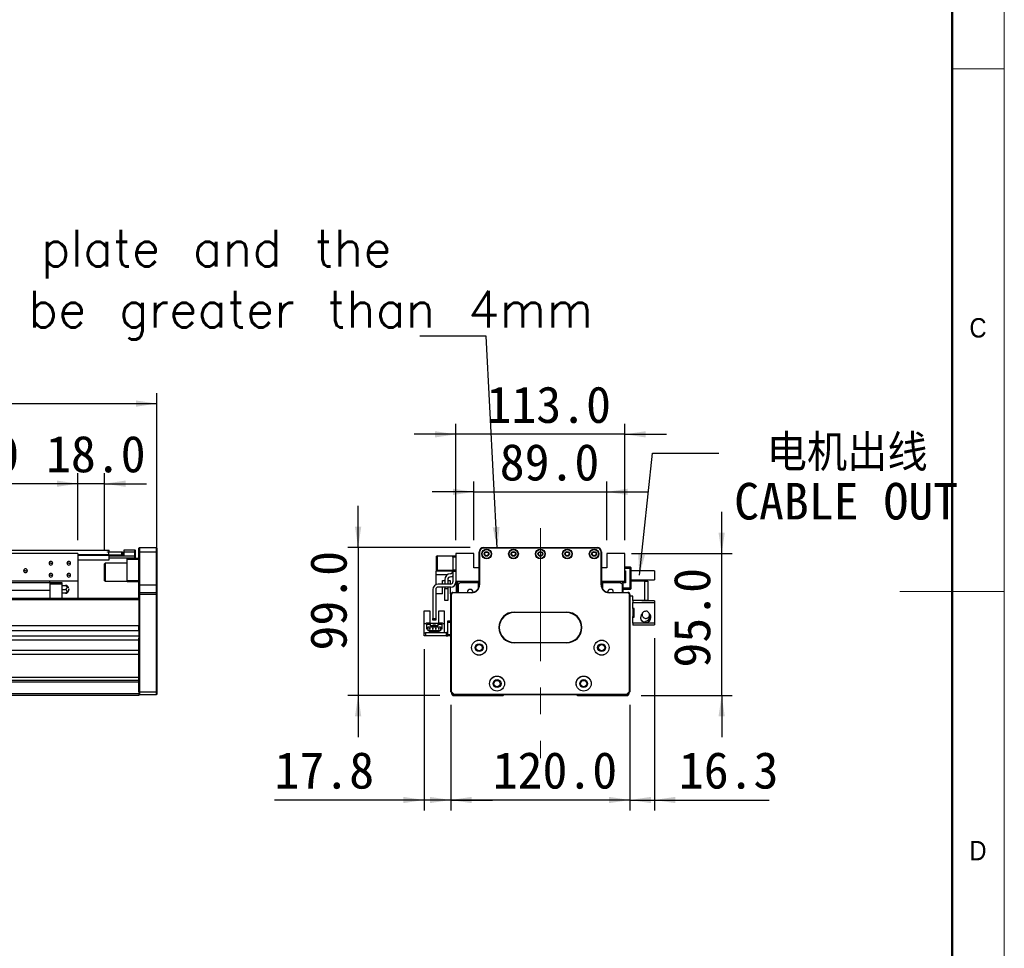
# Model space of a CAD drawing. Header units: millimetres. Extents: x 35 to 2924, y 35 to 2044.
# Tile 7 of 8: x 2246 to 2905, y 801 to 1422. Entities that reach past the tile are written whole.
import ezdxf

# ---------------------------------------------------------------- set-up
doc = ezdxf.new("R2010")
doc.units = ezdxf.units.MM
doc.header["$LTSCALE"] = 7
doc.linetypes.add('CENTERX2', pattern=[20.32, 12.7, -2.54, 2.54, -2.54])
doc.layers.add('DIMNS', color=7, linetype='Continuous')
doc.styles.add('SLDTEXTSTYLE1', font='Gothic.ttf', dxfattribs={"width": 0.913})
doc.styles.add('SLDTEXTSTYLE10', font='txt', dxfattribs={"bigfont": 'bigfont'})
doc.styles.add('SLDTEXTSTYLE9', font='txt')
doc.dimstyles.new('SLDDIMSTYLE0', dxfattribs={"dimtxt": 24.5, "dimasz": 14, "dimexe": 0, "dimexo": 0.0625, "dimgap": 6.125, "dimtad": 2, "dimdec": 1, "dimrnd": 1e-09, "dimzin": 4, "dimdsep": 46, "dimtxsty": 'SLDTEXTSTYLE9', "dimsah": 1, "dimcen": 0.09, "dimadec": 0, "dimazin": 1, "dimtfac": 1, "dimtdec": 1, "dimtofl": 0, "dimtmove": 0, "dimatfit": 3, "dimfxl": 0, "dimfrac": 2, "dimtolj": 1, "dimtzin": 12, "dimarcsym": 0})
doc.dimstyles.new('SLDDIMSTYLE1', dxfattribs={"dimtxt": 24.5, "dimasz": 14, "dimexe": 0, "dimexo": 0.0625, "dimgap": 6.125, "dimtad": 2, "dimdec": 1, "dimrnd": 1e-09, "dimzin": 4, "dimdsep": 46, "dimtxsty": 'SLDTEXTSTYLE9', "dimsah": 1, "dimcen": 0.09, "dimadec": 0, "dimazin": 1, "dimtfac": 1, "dimtdec": 1, "dimtmove": 0, "dimatfit": 0, "dimfxl": 0, "dimfrac": 2, "dimtolj": 1, "dimtzin": 12, "dimarcsym": 0})
doc.dimstyles.new('SLDDIMSTYLE2', dxfattribs={"dimtxt": 0.18, "dimasz": 14, "dimexe": 0, "dimexo": 0.0625, "dimgap": 0, "dimtad": 0, "dimtih": 1, "dimtoh": 1, "dimdec": 0, "dimrnd": 1e-09, "dimzin": 0, "dimdsep": 46, "dimtxsty": 'Standard', "dimsah": 1, "dimcen": 0.09, "dimadec": 0, "dimazin": 0, "dimtfac": 14, "dimtdec": 0, "dimtofl": 0, "dimtmove": 0, "dimatfit": 3, "dimfxl": 0, "dimfrac": 2, "dimtolj": 1, "dimtzin": 0, "dimarcsym": 0})
doc.dimstyles.new('SLDDIMSTYLE3', dxfattribs={"dimtxt": 24.5, "dimasz": 14, "dimexe": 0, "dimexo": 0.0625, "dimgap": 6.125, "dimtad": 2, "dimdec": 1, "dimrnd": 1e-09, "dimzin": 12, "dimdsep": 46, "dimtxsty": 'SLDTEXTSTYLE9', "dimsah": 1, "dimcen": 0.09, "dimadec": 0, "dimazin": 3, "dimtfac": 1, "dimtdec": 1, "dimtmove": 0, "dimatfit": 0, "dimfxl": 0, "dimfrac": 2, "dimtolj": 1, "dimtzin": 12, "dimarcsym": 0})

# ---------------------------------------------------------------- blocks, each defined once
blk = doc.blocks.new('_D')
at = {"layer": 'DIMNS'}
for p, q in [((241.69, 1046.32), (241.69, 1172.31)), ((2337.69, 1046.32), (2337.69, 1172.31)), ((241.69, 1165.31), (2337.69, 1165.31))]:
    blk.add_line(p, q, dxfattribs=at)
for points in [[(241.69, 1165.31), (255.69, 1163.21), (255.69, 1167.41)], [(2337.69, 1165.31), (2323.69, 1167.41), (2323.69, 1163.21)]]:
    blk.add_solid(points, dxfattribs=at)
at = {"layer": 'DIMNS', "insert": (1243.67, 1197.45), "char_height": 24.5, "attachment_point": 1, "style": 'SLDTEXTSTYLE9'}
blk.add_mtext('2096.0', dxfattribs=at)
blk = doc.blocks.new('_D_3')
at = {"layer": 'DIMNS'}
for p, q in [((2094.69, 1073.82), (2094.69, 1118.68)), ((2284.69, 1073.82), (2284.69, 1118.68)), ((2284.69, 1111.68), (2094.69, 1111.68))]:
    blk.add_line(p, q, dxfattribs=at)
for points in [[(2094.69, 1111.68), (2108.69, 1109.58), (2108.69, 1113.78)], [(2284.69, 1111.68), (2270.69, 1113.78), (2270.69, 1109.58)]]:
    blk.add_solid(points, dxfattribs=at)
at = {"layer": 'DIMNS', "insert": (2162.09, 1143.83), "char_height": 24.5, "attachment_point": 1, "style": 'SLDTEXTSTYLE9'}
blk.add_mtext('190.0', dxfattribs=at)
blk = doc.blocks.new('_D_5')
at = {"layer": 'DIMNS'}
for p, q in [((2284.69, 1073.82), (2284.69, 1118.68)), ((2302.69, 1067.02), (2302.69, 1118.68)), ((2284.69, 1111.68), (2256.69, 1111.68)), ((2302.69, 1111.68), (2284.69, 1111.68)), ((2302.69, 1111.68), (2330.69, 1111.68))]:
    blk.add_line(p, q, dxfattribs=at)
for points in [[(2284.69, 1111.68), (2270.69, 1113.78), (2270.69, 1109.58)], [(2302.69, 1111.68), (2316.69, 1109.58), (2316.69, 1113.78)]]:
    blk.add_solid(points, dxfattribs=at)
at = {"layer": 'DIMNS', "insert": (2263.45, 1143.83), "char_height": 24.5, "attachment_point": 1, "style": 'SLDTEXTSTYLE9'}
blk.add_mtext('18.0', dxfattribs=at)
blk = doc.blocks.new('_D_6')
at = {"layer": 'DIMNS'}
for p, q in [((2534.4, 963.54), (2534.4, 892.93)), ((2654.4, 963.54), (2654.4, 892.93)), ((2534.4, 899.93), (2506.4, 899.93)), ((2654.4, 899.93), (2534.4, 899.93)), ((2654.4, 899.93), (2682.4, 899.93))]:
    blk.add_line(p, q, dxfattribs=at)
for points in [[(2534.4, 899.93), (2520.4, 902.03), (2520.4, 897.83)], [(2654.4, 899.93), (2668.4, 897.83), (2668.4, 902.03)]]:
    blk.add_solid(points, dxfattribs=at)
at = {"layer": 'DIMNS', "insert": (2562.5, 932.08), "char_height": 24.5, "attachment_point": 1, "style": 'SLDTEXTSTYLE9'}
blk.add_mtext('120.0', dxfattribs=at)
blk = doc.blocks.new('_D_7')
at = {"layer": 'DIMNS'}
for p, q in [((2516.6, 1000.89), (2516.6, 892.93)), ((2534.4, 963.54), (2534.4, 892.93)), ((2516.6, 899.93), (2416.44, 899.93)), ((2534.4, 899.93), (2516.6, 899.93)), ((2534.4, 899.93), (2562.4, 899.93))]:
    blk.add_line(p, q, dxfattribs=at)
for points in [[(2516.6, 899.93), (2502.6, 902.03), (2502.6, 897.83)], [(2534.4, 899.93), (2548.4, 897.83), (2548.4, 902.03)]]:
    blk.add_solid(points, dxfattribs=at)
at = {"layer": 'DIMNS', "insert": (2416.44, 932.08), "char_height": 24.5, "attachment_point": 1, "style": 'SLDTEXTSTYLE9'}
blk.add_mtext('17.8', dxfattribs=at)
blk = doc.blocks.new('_D_8')
at = {"layer": 'DIMNS'}
for p, q in [((2472.39, 1068.93), (2472.39, 1096.93)), ((2547.51, 1068.93), (2465.39, 1068.93)), ((2472.39, 1068.93), (2472.39, 969.93)), ((2527.01, 969.93), (2465.39, 969.93)), ((2472.39, 969.93), (2472.39, 941.93))]:
    blk.add_line(p, q, dxfattribs=at)
for points in [[(2472.39, 1068.93), (2474.49, 1082.93), (2470.29, 1082.93)], [(2472.39, 969.93), (2470.29, 955.93), (2474.49, 955.93)]]:
    blk.add_solid(points, dxfattribs=at)
at = {"layer": 'DIMNS', "insert": (2440.24, 1000), "char_height": 24.5, "attachment_point": 1, "rotation": 90, "style": 'SLDTEXTSTYLE9'}
blk.add_mtext('99.0', dxfattribs=at)
blk = doc.blocks.new('_D_9')
at = {"layer": 'DIMNS'}
for p, q in [((2549.9, 1073.82), (2549.9, 1113.21)), ((2638.9, 1073.82), (2638.9, 1113.21)), ((2549.9, 1106.21), (2521.9, 1106.21)), ((2549.9, 1106.21), (2638.9, 1106.21)), ((2638.9, 1106.21), (2666.9, 1106.21))]:
    blk.add_line(p, q, dxfattribs=at)
for points in [[(2549.9, 1106.21), (2535.9, 1108.31), (2535.9, 1104.11)], [(2638.9, 1106.21), (2652.9, 1104.11), (2652.9, 1108.31)]]:
    blk.add_solid(points, dxfattribs=at)
at = {"layer": 'DIMNS', "insert": (2567.19, 1138.35), "char_height": 24.5, "attachment_point": 1, "style": 'SLDTEXTSTYLE9'}
blk.add_mtext('89.0', dxfattribs=at)
blk = doc.blocks.new('_D_10')
at = {"layer": 'DIMNS'}
for p, q in [((2537.9, 1073.82), (2537.9, 1151.74)), ((2650.9, 1073.82), (2650.9, 1151.74)), ((2537.9, 1144.74), (2509.9, 1144.74)), ((2650.9, 1144.74), (2537.9, 1144.74)), ((2650.9, 1144.74), (2678.9, 1144.74))]:
    blk.add_line(p, q, dxfattribs=at)
for points in [[(2537.9, 1144.74), (2523.9, 1146.84), (2523.9, 1142.64)], [(2650.9, 1144.74), (2664.9, 1142.64), (2664.9, 1146.84)]]:
    blk.add_solid(points, dxfattribs=at)
at = {"layer": 'DIMNS', "insert": (2558.34, 1176.89), "char_height": 24.5, "attachment_point": 1, "style": 'SLDTEXTSTYLE9'}
blk.add_mtext('113.0', dxfattribs=at)
blk = doc.blocks.new('_D_11')
at = {"layer": 'DIMNS'}
for p, q in [((2715.79, 1064.93), (2715.79, 1092.93)), ((2655.39, 1064.93), (2722.79, 1064.93)), ((2715.79, 969.93), (2715.79, 1064.93)), ((2661.79, 969.93), (2722.79, 969.93)), ((2715.79, 969.93), (2715.79, 941.93))]:
    blk.add_line(p, q, dxfattribs=at)
for points in [[(2715.79, 1064.93), (2717.89, 1078.93), (2713.69, 1078.93)], [(2715.79, 969.93), (2713.69, 955.93), (2717.89, 955.93)]]:
    blk.add_solid(points, dxfattribs=at)
at = {"layer": 'DIMNS', "insert": (2683.64, 988.59), "char_height": 24.5, "attachment_point": 1, "rotation": 90, "style": 'SLDTEXTSTYLE9'}
blk.add_mtext('95.0', dxfattribs=at)
blk = doc.blocks.new('_D_12')
at = {"layer": 'DIMNS'}
for p, q in [((2670.7, 1008.34), (2670.7, 892.93)), ((2654.4, 963.54), (2654.4, 892.93)), ((2654.4, 899.93), (2626.4, 899.93)), ((2654.4, 899.93), (2670.7, 899.93)), ((2670.7, 899.93), (2747.48, 899.93))]:
    blk.add_line(p, q, dxfattribs=at)
for points in [[(2654.4, 899.93), (2640.4, 902.03), (2640.4, 897.83)], [(2670.7, 899.93), (2684.7, 897.83), (2684.7, 902.03)]]:
    blk.add_solid(points, dxfattribs=at)
at = {"layer": 'DIMNS', "insert": (2687.12, 932.08), "char_height": 24.5, "attachment_point": 1, "style": 'SLDTEXTSTYLE9'}
blk.add_mtext('16.3', dxfattribs=at)
blk = doc.blocks.new('SW_NOTE_4')
at = {"layer": 'DIMNS', "color": 0, "char_height": 24.5, "attachment_point": 2}
for s, insert, style in [('电机出线', (85.85, 12.47), 'SLDTEXTSTYLE10'), ('CABLE OUT', (85.15, -19.92), 'SLDTEXTSTYLE9')]:
    blk.add_mtext(s, dxfattribs=dict(at, insert=insert, style=style))
blk = doc.blocks.new('SW_NOTE_5')
at = {"layer": 'DIMNS', "color": 0, "insert": (-807, 71.18), "char_height": 24.5, "attachment_point": 1, "style": 'SLDTEXTSTYLE10'}
blk.add_mtext('The distance between the load plate and the \\Psteel belt protection belt shall be greater than 4mm', dxfattribs=at)

msp = doc.modelspace()

# ---------------------------------------------------------------- linework, layer by layer
at = {"color": 7, "linetype": 'Continuous', "lineweight": 18}
for p, q in [((2905, 35), (2905, 2044)), ((2870, 2009), (2870, 70)), ((2870, 1389.5), (2905, 1389.5)), ((2905, 1039.5), (2835, 1039.5))]:
    msp.add_line(p, q, dxfattribs=at)
at = {"color": 7, "linetype": 'Continuous', "lineweight": 50}
msp.add_line((2870, 2009), (2870, 70), dxfattribs=at)
at = {"color": 7, "linetype": 'Continuous', "lineweight": 25}
for p, q in [((2325.99, 1068.93), (2325.69, 1068.63)), ((2325.69, 1065.93), (2325.69, 1068.63)), ((2325.99, 1068.93), (2325.99, 1065.93)), ((2325.99, 1068.93), (2337.39, 1068.93)), ((2337.39, 1065.93), (2337.39, 1068.93)), ((2337.39, 1068.93), (2337.69, 1068.63)), ((2337.69, 1068.63), (2337.69, 1065.93)), ((2556.4, 1068.93), (2556.4, 1068.63)), ((2556.4, 1068.93), (2632.4, 1068.93)), ((2632.4, 1068.63), (2556.4, 1068.63)), ((2632.4, 1068.93), (2632.4, 1068.63)), ((274.69, 1067.28), (2305.69, 1067.28)), ((2284.69, 1064.93), (2094.69, 1064.93)), ((2284.69, 1064.93), (2284.69, 1046.43)), ((2304.69, 1065.94), (2304.69, 1066.13)), ((2304.69, 1066.13), (2305.19, 1066.13)), ((2305.19, 1066.13), (2305.19, 1064.13)), ((2305.19, 1066.13), (2314.19, 1066.13)), ((2305.19, 1064.13), (2314.19, 1064.13)), ((2305.49, 1063.63), (2305.49, 1063.64)), ((2305.49, 1063.63), (2305.49, 1063.43)), ((2315.69, 1063.63), (2305.49, 1063.63)), ((2305.49, 1063.63), (2305.49, 1063.63)), ((2305.49, 1063.43), (2305.49, 1062.64)), ((2305.49, 1063.43), (2322.89, 1063.43)), ((2305.69, 1066.13), (2305.69, 1067.28)), ((2305.69, 1063.78), (2305.69, 1064.28)), ((2305.69, 1063.93), (2315.69, 1063.93)), ((2305.69, 1060.78), (2305.69, 1063.78)), ((2322.89, 1061.93), (2305.69, 1061.93)), ((2314.19, 1064.13), (2314.19, 1066.13)), ((2314.19, 1066.13), (2314.69, 1066.13)), ((2314.69, 1064.13), (2314.19, 1064.13)), ((2314.69, 1066.13), (2314.69, 1064.13)), ((2314.69, 1064.13), (2315.19, 1064.13)), ((2315.19, 1063.93), (2315.19, 1064.13)), ((2315.69, 1067.43), (2322.89, 1067.43)), ((2315.69, 1065.93), (2315.69, 1067.43)), ((2315.69, 1063.63), (2315.69, 1065.93)), ((2322.89, 1065.93), (2315.69, 1065.93)), ((2317.69, 1060.93), (2317.69, 1061.93)), ((2322.89, 1065.93), (2322.89, 1067.43)), ((2323.19, 1067.13), (2322.89, 1067.43)), ((2322.89, 1063.43), (2322.89, 1065.93)), ((2323.19, 1065.93), (2322.89, 1065.93)), ((2322.89, 1061.93), (2322.89, 1063.43)), ((2322.89, 1063.43), (2323.19, 1063.43)), ((2322.89, 1061.93), (2323.19, 1062.23)), ((2322.89, 1061.93), (2325.69, 1061.93)), ((2323.19, 1067.13), (2323.19, 1065.93)), ((2323.19, 1065.93), (2323.19, 1063.43)), ((2323.19, 1063.43), (2323.19, 1062.23)), ((2325.99, 1065.93), (2325.69, 1065.93)), ((2325.69, 1043.93), (2325.69, 1065.93)), ((2325.99, 1065.93), (2325.99, 1043.93)), ((2337.39, 1065.93), (2325.99, 1065.93)), ((2337.39, 1043.93), (2337.39, 1065.93)), ((2337.39, 1065.93), (2337.69, 1065.93)), ((2337.69, 1065.93), (2337.69, 1043.93)), ((2525.2, 1063.43), (2524.9, 1063.13)), ((2525.2, 1063.13), (2524.9, 1063.01)), ((2524.9, 1063.01), (2524.9, 1063.13)), ((2524.9, 1053.86), (2524.9, 1063.01)), ((2525.2, 1063.43), (2525.2, 1063.13)), ((2525.2, 1063.43), (2535.9, 1063.43)), ((2525.2, 1063.13), (2525.2, 1053.73)), ((2535.9, 1063.13), (2525.2, 1063.13)), ((2535.9, 1063.43), (2537.9, 1063.43)), ((2535.9, 1062.43), (2535.9, 1063.43)), ((2537.9, 1062.43), (2535.9, 1062.43)), ((2535.9, 1062.43), (2535.9, 1053.93)), ((2537.9, 1064.93), (2537.9, 1046.43)), ((2549.9, 1064.93), (2537.9, 1064.93)), ((2549.9, 1055.43), (2549.9, 1064.93)), ((2553.4, 1065.93), (2553.4, 1066.13)), ((2553.4, 1066.13), (2553.41, 1066.13)), ((2553.4, 1065.93), (2553.7, 1065.93)), ((2553.4, 1043.93), (2553.4, 1065.93)), ((2553.7, 1065.93), (2553.7, 1043.93)), ((2635.1, 1043.93), (2635.1, 1065.93)), ((2635.4, 1065.93), (2635.1, 1065.93)), ((2635.39, 1066.13), (2635.4, 1066.13)), ((2635.4, 1066.13), (2635.4, 1065.93)), ((2635.4, 1065.93), (2635.4, 1043.93)), ((2638.9, 1064.93), (2638.9, 1055.43)), ((2650.9, 1064.93), (2638.9, 1064.93)), ((2650.9, 1046.43), (2650.9, 1064.93)), ((2266.69, 1058.43), (2265.44, 1058.43)), ((2266.69, 1058.43), (2267.94, 1058.43)), ((2278.69, 1058.43), (2277.44, 1058.43)), ((2278.69, 1058.43), (2279.94, 1058.43)), ((2284.69, 1060.78), (2305.69, 1060.78)), ((2302.99, 1058.43), (2302.69, 1058.13)), ((2302.69, 1054.63), (2302.69, 1058.13)), ((2317.69, 1058.43), (2302.99, 1058.43)), ((2302.99, 1058.43), (2302.99, 1054.75)), ((2302.99, 1054.75), (2302.99, 1046.43)), ((2325.69, 1060.93), (2317.69, 1060.93)), ((2317.69, 1046.93), (2317.69, 1060.93)), ((2553.4, 1055.43), (2549.9, 1055.43)), ((2638.9, 1055.43), (2635.4, 1055.43)), ((2650.9, 1055.93), (2654.6, 1055.93)), ((2654.6, 1054.93), (2650.9, 1054.93)), ((2654.6, 1054.93), (2654.6, 1055.93)), ((2654.6, 1055.93), (2654.9, 1055.63)), ((2654.6, 1041.93), (2654.6, 1054.93)), ((2654.9, 1054.81), (2654.6, 1054.93)), ((2654.9, 1055.63), (2654.9, 1054.81)), ((2654.9, 1054.81), (2654.9, 1042.06)), ((2249.69, 1053.43), (2248.44, 1053.43)), ((2249.69, 1053.43), (2250.94, 1053.43)), ((2266.69, 1050.43), (2265.44, 1050.43)), ((2266.69, 1050.43), (2267.94, 1050.43)), ((2278.69, 1050.43), (2277.44, 1050.43)), ((2278.69, 1050.43), (2279.94, 1050.43)), ((2302.69, 1046.73), (2302.69, 1054.63)), ((2524.6, 1050.83), (2524.6, 1053.43)), ((2524.6, 1053.43), (2535.9, 1053.43)), ((2524.6, 1050.83), (2532.26, 1050.83)), ((2524.6, 1044.18), (2524.6, 1050.83)), ((2524.9, 1053.73), (2524.9, 1053.86)), ((2525.2, 1053.73), (2524.9, 1053.86)), ((2524.9, 1053.73), (2525.2, 1053.43)), ((2525.2, 1053.73), (2525.2, 1053.43)), ((2525.2, 1053.73), (2535.9, 1053.73)), ((2535.9, 1053.93), (2537.9, 1053.93)), ((2535.9, 1052.93), (2535.9, 1053.93)), ((2537.9, 1052.93), (2535.9, 1052.93)), ((2535.9, 1052.93), (2535.9, 1045.93)), ((2650.9, 1053.43), (2651.4, 1053.43)), ((2651.4, 1053.43), (2651.4, 1045.43)), ((2670.9, 1053.43), (2654.9, 1053.43)), ((2670.9, 1053.43), (2670.9, 1047.43)), ((2284.69, 1046.43), (2199.69, 1046.43)), ((2265.94, 1045.43), (2225.44, 1045.43)), ((2265.94, 1045.43), (2265.94, 1046.43)), ((2265.94, 1045.43), (2265.94, 1040.43)), ((2274.19, 1045.33), (2265.94, 1045.33)), ((2274.19, 1044.38), (2265.94, 1044.38)), ((2274.19, 1044.38), (2274.19, 1045.33)), ((2274.19, 1034.93), (2274.19, 1044.38)), ((2274.19, 1043.43), (2276.51, 1043.43)), ((2284.69, 1046.43), (2284.69, 1034.93)), ((2302.69, 1046.73), (2302.99, 1046.43)), ((2302.99, 1046.43), (2317.69, 1046.43)), ((2317.69, 1046.93), (2325.69, 1046.93)), ((2317.69, 1045.93), (2317.69, 1046.93)), ((2325.69, 1045.93), (2317.69, 1045.93)), ((2325.99, 1043.93), (2325.69, 1043.93)), ((2325.69, 1038.63), (2325.69, 1043.93)), ((2325.99, 1043.93), (2325.99, 1038.93)), ((2325.99, 1043.93), (2337.39, 1043.93)), ((2337.39, 1038.93), (2337.39, 1043.93)), ((2337.69, 1043.93), (2337.39, 1043.93)), ((2337.69, 1043.93), (2337.69, 1038.63)), ((2524.6, 1037.93), (2524.6, 1041.68)), ((2534.4, 1044.43), (2525.9, 1044.43)), ((2534.4, 1042.43), (2525.9, 1042.43)), ((2528.9, 1046.93), (2530.4, 1046.93)), ((2528.9, 1044.43), (2528.9, 1046.93)), ((2528.9, 1037.93), (2528.9, 1042.43)), ((2530.4, 1047.45), (2530.4, 1044.43)), ((2530.4, 1042.43), (2530.4, 1041.43)), ((2532.4, 1047.43), (2532.4, 1044.43)), ((2532.4, 1046.93), (2533.9, 1046.93)), ((2532.4, 1042.43), (2532.4, 1041.43)), ((2533.9, 1046.93), (2533.9, 1044.43)), ((2533.9, 1042.43), (2533.9, 1037.93)), ((2537.9, 1046.43), (2553.4, 1046.43)), ((2537.9, 1046.43), (2537.9, 1045.93)), ((2538.2, 1038.93), (2538.2, 1046.43)), ((2538.9, 1045.43), (2539.9, 1046.43)), ((2538.9, 1045.43), (2538.9, 1040.43)), ((2539.5, 1044.38), (2540.45, 1045.33)), ((2539.5, 1038.93), (2539.5, 1044.38)), ((2552.65, 1045.33), (2540.45, 1045.33)), ((2550.82, 1046.43), (2551.03, 1046.22)), ((2553.4, 1045.93), (2551.74, 1045.93)), ((2552.65, 1045.33), (2552.65, 1041.3)), ((2553.4, 1045.33), (2552.65, 1045.33)), ((2553.7, 1043.93), (2553.4, 1043.93)), ((2635.4, 1043.93), (2635.1, 1043.93)), ((2635.4, 1046.43), (2650.9, 1046.43)), ((2637.06, 1045.93), (2635.4, 1045.93)), ((2636.15, 1045.33), (2635.4, 1045.33)), ((2636.15, 1041.3), (2636.15, 1045.33)), ((2648.35, 1045.33), (2636.15, 1045.33)), ((2637.98, 1046.43), (2637.77, 1046.22)), ((2648.35, 1045.33), (2649.3, 1044.38)), ((2649.9, 1045.43), (2648.9, 1046.43)), ((2649.3, 1038.93), (2649.3, 1044.38)), ((2649.9, 1038.93), (2649.9, 1045.43)), ((2651.4, 1045.43), (2649.9, 1045.43)), ((2649.9, 1041.93), (2654.6, 1041.93)), ((2650.9, 1047.43), (2651.4, 1047.43)), ((2651.4, 1046.43), (2650.9, 1046.43)), ((2654.9, 1042.06), (2654.6, 1041.93)), ((2654.6, 1040.93), (2654.6, 1041.93)), ((2654.9, 1047.43), (2670.9, 1047.43)), ((2664.3, 1046.43), (2654.9, 1046.43)), ((2654.9, 1042.06), (2654.9, 1041.23)), ((2664.3, 1033.43), (2664.3, 1046.43)), ((2664.3, 1046.43), (2666.3, 1046.43)), ((2666.3, 1046.43), (2666.3, 1033.43)), ((2325.69, 1034.93), (2199.69, 1034.93)), ((2225.44, 1040.43), (2265.94, 1040.43)), ((2265.94, 1040.13), (2225.44, 1040.13)), ((2265.94, 1040.13), (2265.94, 1040.43)), ((2265.94, 1040.13), (2265.94, 1034.93)), ((2274.19, 1040.93), (2276.51, 1040.93)), ((2276.51, 1038.43), (2274.19, 1038.43)), ((2325.99, 1038.93), (2325.69, 1038.63)), ((2325.69, 1037.43), (2325.69, 1038.63)), ((2325.69, 1034.65), (2325.69, 1037.43)), ((2325.99, 1037.43), (2325.69, 1037.43)), ((2325.99, 1038.93), (2325.99, 1037.43)), ((2325.99, 1038.93), (2337.39, 1038.93)), ((2325.99, 1037.43), (2325.99, 972.43)), ((2337.39, 1037.43), (2325.99, 1037.43)), ((2337.39, 1037.43), (2337.39, 1038.93)), ((2337.69, 1038.63), (2337.39, 1038.93)), ((2337.39, 972.43), (2337.39, 1037.43)), ((2337.69, 1037.43), (2337.39, 1037.43)), ((2337.69, 1038.63), (2337.69, 1037.43)), ((2337.69, 1037.43), (2337.69, 972.56)), ((2522.4, 1040.93), (2522.4, 1021.43)), ((2524.4, 1040.93), (2524.4, 1021.43)), ((2528.9, 1037.93), (2524.6, 1037.93)), ((2530.4, 1041.43), (2532.4, 1041.43)), ((2530.4, 1033.43), (2530.4, 1041.43)), ((2532.4, 1041.43), (2532.4, 1033.43)), ((2534.49, 1037.93), (2533.9, 1037.93)), ((2534.7, 1037.43), (2534.4, 1037.43)), ((2534.4, 972.43), (2534.4, 1037.43)), ((2534.7, 1037.43), (2534.7, 972.56)), ((2535.9, 1038.63), (2535.9, 1038.93)), ((2535.9, 1038.93), (2548.4, 1038.93)), ((2548.4, 1038.63), (2535.9, 1038.63)), ((2538.9, 1040.43), (2538.9, 1038.93)), ((2539.2, 1040.13), (2538.9, 1040.43)), ((2539.2, 1040.13), (2539.2, 1038.93)), ((2548.4, 1038.63), (2548.4, 1038.93)), ((2640.4, 1038.93), (2640.4, 1038.63)), ((2640.4, 1038.93), (2652.9, 1038.93)), ((2652.9, 1038.63), (2640.4, 1038.63)), ((2654.6, 1040.93), (2649.9, 1040.93)), ((2652.9, 1038.93), (2652.9, 1038.63)), ((2654.4, 1037.43), (2654.1, 1037.43)), ((2654.1, 972.56), (2654.1, 1037.43)), ((2654.4, 1037.43), (2654.4, 972.43)), ((2656.3, 1036.43), (2654.4, 1036.43)), ((2654.9, 1041.23), (2654.6, 1040.93)), ((2656.3, 1033.43), (2656.3, 1036.43)), ((2325.69, 1034.65), (2325.69, 1033.93)), ((2325.69, 1033.93), (2325.69, 1016.48)), ((2532.4, 1033.43), (2530.4, 1033.43)), ((2656.3, 1033.43), (2656.3, 1032.23)), ((2664.3, 1033.43), (2656.3, 1033.43)), ((2656.3, 1028.23), (2656.3, 1032.23)), ((2656.3, 1032.23), (2670.7, 1032.23)), ((2662.3, 1033.43), (2662.3, 1033.23)), ((2670.7, 1033.23), (2662.3, 1033.23)), ((2666.3, 1033.43), (2664.3, 1033.43)), ((2670.7, 1033.23), (2670.7, 1032.23)), ((2670.7, 1032.23), (2670.7, 1018.23)), ((2516.7, 1026.68), (2520.4, 1026.68)), ((2516.7, 1017.78), (2516.7, 1026.68)), ((2520.4, 1026.68), (2520.4, 1018.28)), ((2526.4, 1018.28), (2526.4, 1026.68)), ((2526.4, 1026.68), (2530.1, 1026.68)), ((2530.1, 1026.68), (2530.1, 1017.78)), ((2576.9, 1025.73), (2611.9, 1025.73)), ((2576.9, 1025.73), (2576.9, 1025.43)), ((2611.9, 1025.43), (2576.9, 1025.43)), ((2611.9, 1025.73), (2611.9, 1025.43)), ((2656.3, 1028.23), (2656.3, 1027.73)), ((2657.3, 1028.23), (2656.3, 1028.23)), ((2656.3, 1027.73), (2656.3, 1022.73)), ((2657.3, 1027.73), (2656.3, 1027.73)), ((2656.3, 1022.23), (2656.3, 1022.73)), ((2656.3, 1022.73), (2657.3, 1022.73)), ((2656.3, 1018.23), (2656.3, 1022.23)), ((2656.3, 1022.23), (2657.3, 1022.23)), ((2657.3, 1022.23), (2657.3, 1028.23)), ((2661.75, 1023.03), (2661.65, 1022.23)), ((2661.98, 1023.67), (2661.85, 1023.35)), ((2661.86, 1023.81), (2661.89, 1023.82)), ((2661.89, 1023.82), (2662.28, 1024.4)), ((2662.05, 1023.74), (2661.89, 1023.82)), ((2662.02, 1023.65), (2661.89, 1023.71)), ((2667.19, 1022.79), (2667.22, 1022.81)), ((2325.69, 1016.48), (2229.69, 1016.48)), ((2325.69, 1013.08), (2325.69, 1016.48)), ((2516.7, 1011.78), (2516.7, 1017.78)), ((2517.5, 1017.78), (2516.7, 1017.78)), ((2517.5, 1017.78), (2518, 1018.28)), ((2520.6, 1018.28), (2518, 1018.28)), ((2518.4, 1017.73), (2520.6, 1017.73)), ((2518.4, 1014.28), (2518.4, 1017.73)), ((2519.2, 1015.93), (2527.6, 1015.93)), ((2519.2, 1014.28), (2519.2, 1015.93)), ((2520.6, 1017.73), (2520.6, 1018.28)), ((2520.6, 1018.28), (2526.2, 1018.28)), ((2520.95, 1017.73), (2520.6, 1017.73)), ((2520.95, 1016.63), (2520.95, 1017.73)), ((2525.85, 1016.63), (2520.95, 1016.63)), ((2522.4, 1020.43), (2522.4, 1021.43)), ((2522.4, 1021.43), (2524.4, 1021.43)), ((2524.4, 1020.43), (2522.4, 1020.43)), ((2522.6, 1017.23), (2524.2, 1017.23)), ((2522.6, 1016.63), (2522.6, 1017.23)), ((2524.2, 1016.63), (2524.2, 1017.23)), ((2524.4, 1021.43), (2524.4, 1020.43)), ((2526.2, 1017.73), (2525.85, 1017.73)), ((2525.85, 1017.73), (2525.85, 1016.63)), ((2526.2, 1018.28), (2526.2, 1017.73)), ((2528.8, 1018.28), (2526.2, 1018.28)), ((2526.2, 1017.73), (2528.4, 1017.73)), ((2527.6, 1015.93), (2527.6, 1014.28)), ((2528.4, 1017.73), (2528.4, 1014.28)), ((2528.8, 1018.28), (2529.3, 1017.78)), ((2530.1, 1017.78), (2529.3, 1017.78)), ((2530.1, 1017.78), (2530.1, 1011.78)), ((2532.4, 1019.78), (2534.4, 1019.78)), ((2532.4, 1018.78), (2532.4, 1019.78)), ((2534.4, 1018.78), (2532.4, 1018.78)), ((2532.4, 1010.78), (2532.4, 1018.78)), ((2656.3, 1018.23), (2656.3, 1017.03)), ((2670.7, 1018.23), (2656.3, 1018.23)), ((2662.3, 1017.03), (2656.3, 1017.03)), ((2661.89, 1020.64), (2661.86, 1020.65)), ((2662.3, 1017.23), (2670.7, 1017.23)), ((2662.3, 1017.23), (2662.3, 1017.03)), ((2670.7, 1018.23), (2670.7, 1017.23)), ((2325.69, 1009.56), (253.69, 1009.56)), ((2325.69, 1013.08), (2229.69, 1013.08)), ((2325.69, 1013.08), (2325.69, 1009.56)), ((2325.69, 1009.56), (2325.69, 1008.25)), ((2516.6, 1009.78), (2516.6, 1011.78)), ((2516.6, 1011.78), (2517.6, 1011.78)), ((2517.6, 1009.78), (2516.6, 1009.78)), ((2517.6, 1011.78), (2517.6, 1009.78)), ((2531.4, 1011.78), (2517.6, 1011.78)), ((2531.4, 1009.78), (2517.6, 1009.78)), ((2519.2, 1014.28), (2518.4, 1014.28)), ((2519.2, 1013.23), (2519.2, 1014.28)), ((2520.4, 1013.23), (2519.2, 1013.23)), ((2520.15, 1014.88), (2520.15, 1014.38)), ((2520.65, 1014.88), (2520.15, 1014.88)), ((2520.15, 1014.38), (2520.65, 1014.38)), ((2520.4, 1012.43), (2520.4, 1013.23)), ((2526.4, 1013.23), (2520.4, 1013.23)), ((2526.4, 1012.43), (2520.4, 1012.43)), ((2520.65, 1014.38), (2520.65, 1014.88)), ((2522.15, 1014.88), (2522.15, 1014.38)), ((2522.65, 1014.88), (2522.15, 1014.88)), ((2522.15, 1014.38), (2522.65, 1014.38)), ((2522.65, 1014.38), (2522.65, 1014.88)), ((2524.15, 1014.88), (2524.15, 1014.38)), ((2524.65, 1014.88), (2524.15, 1014.88)), ((2524.15, 1014.38), (2524.65, 1014.38)), ((2524.65, 1014.38), (2524.65, 1014.88)), ((2526.15, 1014.88), (2526.15, 1014.38)), ((2526.65, 1014.88), (2526.15, 1014.88)), ((2526.15, 1014.38), (2526.65, 1014.38)), ((2526.4, 1013.23), (2526.4, 1012.43)), ((2527.6, 1013.23), (2526.4, 1013.23)), ((2526.65, 1014.38), (2526.65, 1014.88)), ((2527.6, 1014.28), (2527.6, 1013.23)), ((2528.4, 1014.28), (2527.6, 1014.28)), ((2531.4, 1011.78), (2531.4, 1009.78)), ((2532.4, 1010.78), (2534.4, 1010.78)), ((2532.4, 1009.78), (2532.4, 1010.78)), ((2534.4, 1009.78), (2532.4, 1009.78)), ((2325.69, 1006.96), (253.69, 1006.96)), ((2325.69, 972.56), (2325.69, 1008.25)), ((2576.9, 1005.43), (2611.9, 1005.43)), ((2576.9, 1005.43), (2576.9, 1005.13)), ((2611.9, 1005.13), (2576.9, 1005.13)), ((2611.9, 1005.43), (2611.9, 1005.13)), ((2325.69, 1000.03), (253.69, 1000.03)), ((2325.69, 997.43), (253.69, 997.43)), ((2325.69, 981.93), (253.69, 981.93)), ((2325.69, 979.93), (253.69, 979.93)), ((2325.69, 978.93), (253.69, 978.93)), ((2325.69, 970.93), (253.69, 970.93)), ((2325.69, 969.93), (253.69, 969.93)), ((2325.69, 972.36), (2325.69, 972.56)), ((2325.69, 972.56), (2325.99, 972.43)), ((2325.69, 972.36), (2325.69, 970.93)), ((2325.69, 970.93), (2325.69, 969.93)), ((2325.69, 970.73), (2325.99, 970.43)), ((2325.99, 972.43), (2325.99, 970.43)), ((2325.99, 972.43), (2337.39, 972.43)), ((2337.39, 970.43), (2325.99, 970.43)), ((2337.69, 972.56), (2337.39, 972.43)), ((2337.39, 970.43), (2337.39, 972.43)), ((2337.69, 970.73), (2337.39, 970.43)), ((2337.69, 972.56), (2337.69, 970.73)), ((2534.7, 972.56), (2534.4, 972.43)), ((2536.4, 970.43), (2534.4, 972.43)), ((2534.7, 972.56), (2536.52, 970.73)), ((2534.9, 971.93), (2534.9, 970.93)), ((2534.9, 970.93), (2535.9, 969.93)), ((2535.9, 969.93), (2569.4, 969.93)), ((2536.52, 970.73), (2536.4, 970.43)), ((2652.4, 970.43), (2536.4, 970.43)), ((2536.52, 970.73), (2652.28, 970.73)), ((2569.4, 969.93), (2569.9, 970.43)), ((2618.9, 970.43), (2619.4, 969.93)), ((2619.4, 969.93), (2652.9, 969.93)), ((2652.28, 970.73), (2654.1, 972.56)), ((2652.28, 970.73), (2652.4, 970.43)), ((2654.4, 972.43), (2652.4, 970.43)), ((2652.9, 969.93), (2653.9, 970.93)), ((2653.9, 970.93), (2653.9, 971.93)), ((2654.1, 972.56), (2654.4, 972.43))]:
    msp.add_line(p, q, dxfattribs=at)
at = {"color": 8, "linetype": 'Continuous', "lineweight": 25}
for p, q in [((2284.69, 1064.28), (2305.69, 1064.28)), ((2284.69, 1063.78), (2305.69, 1063.78)), ((2305.47, 1063.43), (2305.49, 1063.43)), ((2325.69, 1033.93), (2199.69, 1033.93))]:
    msp.add_line(p, q, dxfattribs=at)
at = {"color": 7, "linetype": 'Continuous', "lineweight": 25, "flags": 128}
for points in [[(2587.25, 1025.43), (2586.9, 1025.38), (2586.55, 1025.43)], [(2602.25, 1025.43), (2601.9, 1025.38), (2601.55, 1025.43)], [(2531.4, 1009.78), (2531.99, 1009.84), (2532.4, 1009.95)]]:
    msp.add_lwpolyline(points, dxfattribs=at)
at = {"color": 7, "linetype": 'Continuous', "lineweight": 25}
for centre, radius in [((2558.4, 1064.68), 3.25), ((2576.4, 1064.68), 3.25), ((2594.4, 1064.68), 3.25), ((2612.4, 1064.68), 3.25), ((2630.4, 1064.68), 3.25), ((2558.4, 1064.68), 3), ((2558.4, 1064.68), 1.6), ((2558.4, 1064.68), 1.25), ((2576.4, 1064.68), 3), ((2576.4, 1064.68), 1.6), ((2576.4, 1064.68), 1.25), ((2594.4, 1064.68), 3), ((2594.4, 1064.68), 1.6), ((2594.4, 1064.68), 1.25), ((2612.4, 1064.68), 3), ((2612.4, 1064.68), 1.6), ((2612.4, 1064.68), 1.25), ((2630.4, 1064.68), 3), ((2630.4, 1064.68), 1.6), ((2630.4, 1064.68), 1.25), ((2553.4, 1001.92), 5.03), ((2553.4, 1001.92), 5), ((2553.4, 1001.92), 2.65), ((2553.4, 1001.92), 2.1), ((2635.4, 1001.92), 5.02), ((2635.4, 1001.92), 5), ((2635.4, 1001.92), 2.65), ((2635.4, 1001.92), 2.1), ((2565.4, 977.89), 5.03), ((2565.4, 977.89), 5), ((2623.4, 977.89), 5.03), ((2623.4, 977.89), 5), ((2565.4, 977.89), 2.65), ((2565.4, 977.89), 2.1), ((2623.4, 977.89), 2.65), ((2623.4, 977.89), 2.1)]:
    msp.add_circle(centre, radius, dxfattribs=at)
for centre, radius, start, end in [((2556.4, 1065.93), 3, 90, 180), ((2556.4, 1065.93), 2.7, 90, 180), ((2632.4, 1065.93), 3, 0, 90), ((2632.4, 1065.93), 2.7, 0, 90), ((2266.69, 1058.43), 1.25, 0, 180), ((2266.69, 1058.43), 1.25, 180, 0), ((2278.69, 1058.43), 1.25, 0, 180), ((2278.69, 1058.43), 1.25, 180, 0), ((2249.69, 1053.43), 1.25, 0, 180), ((2249.69, 1053.43), 1.25, 180, 0), ((2266.69, 1050.43), 1.25, 0, 180), ((2266.69, 1050.43), 1.25, 180, 0), ((2278.69, 1050.43), 1.25, 0, 180), ((2278.69, 1050.43), 1.25, 180, 0), ((2534.4, 1047.45), 4, 94.78019, 180), ((2534.4, 1047.43), 2, 94.78019, 180), ((2533.9, 1053.43), 2, 274.78019, 0), ((2533.9, 1053.41), 4, 274.78019, 300), ((2275.69, 1040.93), 3, 9.9092, 56.43308), ((2525.9, 1040.93), 3.5, 90, 180), ((2525.9, 1040.93), 1.5, 90, 180), ((2534.4, 1045.93), 3.5, 270, 0), ((2534.4, 1045.93), 1.5, 270, 0), ((2548.4, 1043.93), 5.3, 270, 0), ((2548.4, 1043.93), 5, 270, 0), ((2551.74, 1046.93), 1, 224.99989, 270), ((2640.4, 1043.93), 5.3, 180, 270), ((2640.4, 1043.93), 5, 180, 270), ((2637.06, 1046.93), 1, 270, 315.00006), ((2275.69, 1040.93), 3, 303.54248, 350.11805), ((2278.59, 1040.93), 0.25, 270, 68.68077), ((2535.9, 1037.43), 1.5, 90, 180), ((2535.9, 1037.43), 1.2, 90, 180), ((2547.4, 1038.93), 2, 90, 180), ((2547.4, 1038.93), 2, 2.88033, 90), ((2641.4, 1038.93), 2, 90, 177.11965), ((2641.4, 1038.93), 2, 0, 90), ((2652.9, 1037.43), 1.5, 0, 90), ((2652.9, 1037.43), 1.2, 0, 90), ((2576.9, 1015.43), 10.3, 90, 270), ((2576.9, 1015.43), 10, 90, 270), ((2611.9, 1015.43), 10.3, 270, 90), ((2611.9, 1015.43), 10, 270, 90), ((2664.9, 1022.23), 3.4, 207.88541, 44.31348), ((2664.9, 1022.23), 3.45, 237.57421, 0), ((2664.9, 1022.23), 2.5, 274.06825, 11.05475), ((2664.9, 1022.23), 2.6, 277.27427, 10.90897), ((2664.9, 1022.23), 3.45, 0, 47.89891), ((2531.4, 1012.78), 1, 270, 0)]:
    msp.add_arc(centre, radius, start, end, dxfattribs=at)
for points, knots in [([(2276.51, 1043.43), (2276.63, 1043.36), (2276.87, 1043.22), (2277.14, 1042.91), (2277.31, 1042.56), (2277.37, 1042.18), (2277.31, 1041.8), (2277.14, 1041.45), (2276.87, 1041.14), (2276.63, 1041), (2276.51, 1040.93)], [0, 0, 0, 0, 0.124807, 0.249861, 0.374966, 0.499944, 0.624671, 0.749605, 0.87471, 1, 1, 1, 1]), ([(2277.35, 1043.43), (2277.35, 1043.43), (2277.37, 1043.43), (2277.3, 1043.43), (2277.14, 1043.43), (2276.87, 1043.43), (2276.63, 1043.43), (2276.51, 1043.43)], [0, 0, 0, 0, 0.002089, 0.250995, 0.500311, 0.74997, 1, 1, 1, 1]), ([(2276.51, 1040.93), (2276.63, 1040.86), (2276.87, 1040.72), (2277.14, 1040.41), (2277.31, 1040.06), (2277.37, 1039.68), (2277.31, 1039.3), (2277.14, 1038.95), (2276.87, 1038.64), (2276.63, 1038.5), (2276.51, 1038.43)], [0, 0, 0, 0, 0.124808, 0.249861, 0.374966, 0.499944, 0.624671, 0.749604, 0.87471, 1, 1, 1, 1]), ([(2276.51, 1038.43), (2276.63, 1038.43), (2276.87, 1038.43), (2277.14, 1038.43), (2277.31, 1038.43), (2277.34, 1038.43), (2277.35, 1038.43)], [0, 0, 0, 0, 0.250257, 0.501007, 0.751861, 1, 1, 1, 1]), ([(2278.68, 1040.7), (2278.68, 1040.7), (2278.68, 1040.71), (2278.68, 1040.76), (2278.68, 1040.84), (2278.68, 1040.93), (2278.68, 1041.02), (2278.68, 1041.1), (2278.68, 1041.15), (2278.68, 1041.16), (2278.68, 1041.16)], [0, 0, 0, 0, 0.125362, 0.250009, 0.374881, 0.49974, 0.62439, 0.749722, 0.874831, 1, 1, 1, 1]), ([(2662.73, 1025.16), (2662.54, 1024.8), (2662.21, 1024.14), (2661.75, 1023.08), (2661.53, 1022.26), (2661.48, 1021.59), (2661.58, 1021.03), (2661.8, 1020.43), (2662.26, 1019.83), (2662.94, 1019.39), (2663.67, 1019.16), (2664.43, 1019.15), (2665.14, 1019.39), (2665.32, 1019.51), (2665.27, 1019.55), (2665.25, 1019.56)], [0, 0, 0, 0, 0.180101, 0.330003, 0.44965, 0.539751, 0.574624, 0.605321, 0.678402, 0.721407, 0.761982, 0.829161, 0.88867, 0.960596, 1, 1, 1, 1]), ([(2666.29, 1026), (2666.54, 1025.77), (2667.04, 1025.31), (2667.44, 1024.39), (2667.48, 1023.47), (2667.2, 1022.68), (2666.69, 1022.06), (2666, 1021.65), (2665.19, 1021.48), (2664.35, 1021.59), (2663.57, 1021.96), (2662.95, 1022.56), (2662.56, 1023.32), (2662.47, 1024.17), (2662.58, 1024.93), (2662.92, 1025.52), (2663.45, 1025.94), (2664.19, 1026.19), (2664.93, 1026.26), (2665.48, 1026.29), (2665.74, 1026.28), (2665.82, 1026.28), (2665.84, 1026.27), (2665.92, 1026.24), (2666.07, 1026.15), (2666.21, 1026.05), (2666.29, 1026)], [0, 0, 0, 0, 0.064817, 0.12978, 0.189732, 0.242617, 0.294413, 0.346243, 0.398724, 0.452199, 0.506601, 0.561452, 0.616052, 0.669773, 0.727068, 0.765378, 0.803692, 0.858909, 0.914229, 0.949554, 0.964001, 0.964851, 0.965759, 0.96871, 0.980528, 1, 1, 1, 1]), ([(2667.12, 1021.09), (2667.23, 1021.34), (2667.42, 1021.81), (2667.46, 1022.32), (2667.38, 1022.62), (2667.35, 1022.71)], [0, 0, 0, 0, 0.435941, 0.82674, 1, 1, 1, 1])]:
    msp.add_open_spline(points, degree=3, knots=knots, dxfattribs=at)
at = {"layer": 'DIMNS', "linetype": 'CENTERX2', "lineweight": 18}
msp.add_line((2594.4, 1081.88), (2594.4, 927.98), dxfattribs=at)

# ---------------------------------------------------------------- block references
at = {"layer": 'DIMNS'}
for name, p in [('SW_NOTE_5', (2513.65, 1210.5)), ('SW_NOTE_4', (2713.96, 1132.14))]:
    msp.add_blockref(name, p, dxfattribs=at)

# ---------------------------------------------------------------- texts
at = {"color": 7, "linetype": 'Continuous', "lineweight": 0, "char_height": 12.96, "attachment_point": 1, "style": 'SLDTEXTSTYLE1'}
for s, insert in [('C', (2881.67, 1222.52)), ('D', (2881.67, 872.52))]:
    msp.add_mtext(s, dxfattribs=dict(at, insert=insert))

# ---------------------------------------------------------------- dimensions: what is measured, and where the dimension line sits
at = {"layer": 'DIMNS'}
for base, p1, p2, dimstyle, picture, middle in [((2337.69, 1165.31), (241.69, 1037.43), (2337.69, 1037.43), 'SLDDIMSTYLE0', '_D', (1291.54, 1165.31)), ((2537.9, 1144.74), (2650.9, 1064.93), (2537.9, 1064.93), 'SLDDIMSTYLE1', '_D_10', (2597.37, 1144.74)), ((2094.69, 1111.68), (2284.69, 1064.93), (2094.69, 1064.93), 'SLDDIMSTYLE0', '_D_3', (2201.12, 1111.68)), ((2284.69, 1111.68), (2302.69, 1058.13), (2284.69, 1064.93), 'SLDDIMSTYLE1', '_D_5', (2293.64, 1111.68)), ((2638.9, 1106.21), (2549.9, 1064.93), (2638.9, 1064.93), 'SLDDIMSTYLE1', '_D_9', (2597.37, 1106.21)), ((2670.7, 899.93), (2654.4, 972.43), (2670.7, 1017.23), 'SLDDIMSTYLE3', '_D_12', (2717.3, 899.93)), ((2516.6, 899.93), (2534.4, 972.43), (2516.6, 1009.78), 'SLDDIMSTYLE3', '_D_7', (2446.62, 899.93)), ((2534.4, 899.93), (2654.4, 972.43), (2534.4, 972.43), 'SLDDIMSTYLE1', '_D_6', (2601.53, 899.93))]:
    dim = msp.add_linear_dim(base=base, p1=p1, p2=p2, dimstyle=dimstyle, dxfattribs=at)
    dim.commit()
    dim.dimension.update_dxf_attribs({"geometry": picture, "text_midpoint": middle, "dimtype": 160})
for base, p1, p2, picture, middle in [((2472.39, 969.93), (2556.4, 1068.93), (2535.9, 969.93), '_D_8', (2472.39, 1030.18)), ((2715.79, 1064.93), (2652.9, 969.93), (2646.5, 1064.93), '_D_11', (2715.79, 1018.77))]:
    dim = msp.add_linear_dim(base=base, p1=p1, p2=p2, angle=90, dimstyle='SLDDIMSTYLE1', dxfattribs=at)
    dim.commit()
    dim.dimension.update_dxf_attribs({"geometry": picture, "text_midpoint": middle, "dimtype": 160})

# ---------------------------------------------------------------- leaders
for points in [[(2565.52, 1068.63), (2558.1, 1210.5), (2513.65, 1210.5)], [(2660.67, 1050.38), (2669.51, 1132.14), (2713.96, 1132.14)]]:
    msp.add_leader(points, dimstyle='SLDDIMSTYLE2', dxfattribs=at)

doc.saveas('drawing.dxf')
